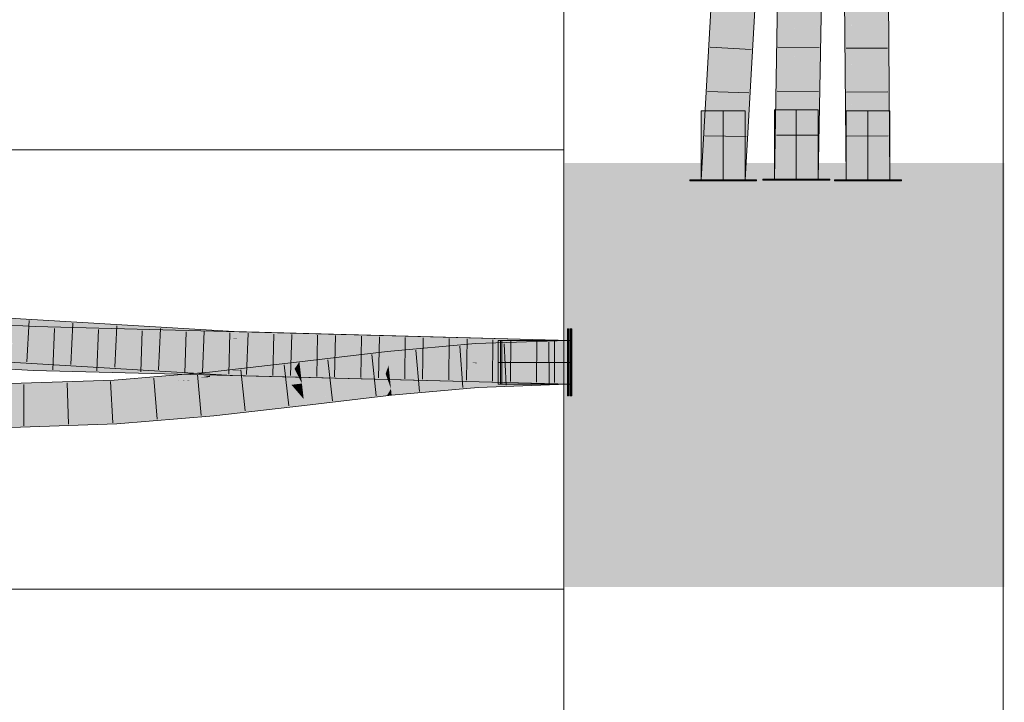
# Model space of a CAD drawing. Extents: x -620 to 300, y 62 to 1162.
# Tile 224 of 256: x 160.52 to 166.12, y 890.37 to 894.25. Entities that reach past the tile are written whole.
import ezdxf
from ezdxf.lldxf.tags import DXFTag

# ---------------------------------------------------------------- set-up
doc = ezdxf.new("R2010")
doc.units = 0
doc.layers.get('0').update_dxf_attribs({"lineweight": 13})
doc.layers.add('E_Detail_Linie_Text_Bem', color=7, linetype='Continuous', lineweight=13)
for name, color, linetype, lineweight, true_color in [('E_Leerrohr 25-A06G955E8I', 7, 'Continuous', 9, 0xff8000), ('E_Leerrohr 25-Shading', 7, 'Continuous', 9, 0xff8000), ('E_Leerrohr 32-A06G955G8I', 7, 'Continuous', 9, 0x00b300), ('E_Leerrohr 32-Shading', 7, 'Continuous', 9, 0x00b300), ('E_Leerrohr Umrandung-A06G955A8I', 7, 'Continuous', 9, 0xffffff)]:
    doc.layers.add(name, color=color, linetype=linetype, lineweight=lineweight, true_color=true_color)
tags = doc.linetypes.add('STRICHPUNKT2-A06G955F8I', pattern=[12.7, 6.35, -3.175, 0, -3.175]).pattern_tags.tags
tags[10:11] = [DXFTag(74, 4), DXFTag(75, 0), DXFTag(340, '0'), DXFTag(46, 0.0), DXFTag(50, 0.0), DXFTag(44, 0.0), DXFTag(45, 0.0)]
tags[8:9] = [DXFTag(74, 4), DXFTag(75, 0), DXFTag(340, '0'), DXFTag(46, 0.0), DXFTag(50, 0.0), DXFTag(44, 0.0), DXFTag(45, 0.0)]
tags[6:7] = [DXFTag(74, 4), DXFTag(75, 0), DXFTag(340, '0'), DXFTag(46, 0.0), DXFTag(50, 0.0), DXFTag(44, 0.0), DXFTag(45, 0.0)]
tags[4:5] = [DXFTag(74, 4), DXFTag(75, 0), DXFTag(340, '0'), DXFTag(46, 0.0), DXFTag(50, 0.0), DXFTag(44, 0.0), DXFTag(45, 0.0)]

# ---------------------------------------------------------------- blocks, each defined once
blk = doc.blocks.new('Shading-A06G94V18I', base_point=(243.3339, 864.5048))
at = {"layer": 'E_Leerrohr 25-Shading', "color": 43, "true_color": 0xd7ab7f}
for points in [[(165.2331, 895.7078), (165.2039, 895.7073), (165.2392, 893.3397), (165.2238, 893.3397)], [(165.2359, 895.7079), (165.2331, 895.7078), (165.2434, 893.3397), (165.2392, 893.3397)], [(165.2434, 893.3397), (165.2455, 893.3397), (165.2359, 895.6989), (165.2384, 895.525)], [(165.4173, 895.7108), (165.4372, 893.3397), (165.4398, 895.7111), (165.4738, 893.3397)], [(165.4738, 893.3397), (165.4539, 895.7113), (165.4398, 895.7111)], [(165.2384, 895.525), (165.2455, 893.3397), (165.2433, 895.1887), (165.253, 893.3397)], [(165.2433, 895.1887), (165.253, 893.3397), (165.2472, 894.9128), (165.2605, 893.3397)], [(163.1153, 892.4089), (162.6119, 892.3638), (162.7406, 892.3386), (162.6156, 892.3273)], [(163.1153, 892.4089), (162.7406, 892.3386), (163.1161, 892.3961)], [(162.7406, 892.3386), (163.1176, 892.3723), (163.1161, 892.3961)], [(163.6385, 892.4269), (163.1153, 892.4089), (163.1161, 892.3961)], [(163.6385, 892.4269), (163.1161, 892.3961), (163.6385, 892.3903), (163.1176, 892.3723)], [(162.1126, 892.3053), (162.1168, 892.2689), (162.6119, 892.3638), (162.6156, 892.3273)], [(161.6974, 892.2436), (162.0854, 892.2653), (161.6008, 892.2468), (162.1126, 892.3053)], [(162.1126, 892.3053), (162.0854, 892.2653), (162.1168, 892.2689)], [(161.5512, 892.2149), (161.6028, 892.2264), (161.0603, 892.1815), (161.0596, 892.1941)], [(161.487, 892.2195), (161.4447, 892.2336), (161.2421, 892.2166)], [(161.4447, 892.2336), (161.6016, 892.2382), (161.52, 892.2399), (161.6014, 892.241)], [(161.487, 892.2195), (161.6028, 892.2264), (161.4447, 892.2336), (161.6016, 892.2382)], [(161.6014, 892.241), (161.6008, 892.2468), (161.52, 892.2399)], [(161.6036, 892.2184), (161.6028, 892.2264), (161.5512, 892.2149)], [(161.6974, 892.2436), (161.6008, 892.2468), (161.6014, 892.241)], [(161.6016, 892.2382), (161.6974, 892.2436), (161.6014, 892.241)], [(161.6016, 892.2382), (161.6028, 892.2264), (161.9276, 892.2526)], [(161.6974, 892.2436), (161.6016, 892.2382), (161.765, 892.2454)], [(162.0032, 892.2559), (161.9276, 892.2526), (161.6036, 892.2184), (161.6028, 892.2264)], [(161.6036, 892.2184), (161.6044, 892.2103), (162.0032, 892.2559)], [(161.941, 892.2537), (162.0854, 892.2653), (161.7321, 892.2445), (161.6974, 892.2436)], [(161.765, 892.2454), (161.9276, 892.2526), (161.7321, 892.2445), (161.941, 892.2537)], [(162.0032, 892.2559), (162.0854, 892.2653), (161.9276, 892.2526)], [(161.0603, 892.1815), (161.0596, 892.1941), (160.4706, 892.1668), (160.4707, 892.1801)], [(161.0607, 892.175), (161.0603, 892.1815), (160.4706, 892.161), (160.4706, 892.1668)], [(161.0607, 892.175), (160.4706, 892.161), (161.061, 892.1686), (160.4706, 892.1589)], [(161.061, 892.1686), (160.4706, 892.1589), (161.0613, 892.1646), (160.4706, 892.1509)], [(161.0592, 892.2012), (160.4707, 892.1814), (161.0596, 892.1941), (160.4707, 892.1801)], [(161.2421, 892.2166), (161.0592, 892.2012), (161.487, 892.2195), (161.0596, 892.1941)], [(161.0607, 892.175), (161.5512, 892.2149), (161.0603, 892.1815)], [(161.0607, 892.175), (161.4237, 892.1967), (161.5512, 892.2149), (161.4932, 892.202)], [(161.4237, 892.1967), (161.0607, 892.175), (161.061, 892.1686)], [(161.4856, 892.2003), (161.4237, 892.1967), (161.0613, 892.1646), (161.061, 892.1686)], [(161.4237, 892.1967), (161.4856, 892.2003), (161.4932, 892.202)], [(161.4856, 892.2003), (161.6044, 892.2103), (161.4932, 892.202), (161.6044, 892.2106)], [(161.6044, 892.2106), (161.6036, 892.2184), (161.4932, 892.202), (161.5512, 892.2149)], [(163.1284, 892.1959), (162.6338, 892.1515), (163.1286, 892.1927), (162.6373, 892.1173)], [(163.0447, 892.1799), (162.6373, 892.1173), (163.1307, 892.1594), (162.6376, 892.1151)], [(163.1286, 892.1927), (163.0447, 892.1799), (163.1288, 892.1895)], [(163.0447, 892.1799), (163.1307, 892.1594), (163.1288, 892.1895)], [(163.2566, 892.2003), (163.1284, 892.1959), (163.1286, 892.1927)], [(163.6367, 892.2134), (163.6385, 892.2136), (163.1286, 892.1927), (163.2566, 892.2003)], [(163.1288, 892.1895), (163.2533, 892.1953), (163.1286, 892.1927), (163.1435, 892.1934)], [(163.1307, 892.1594), (163.6367, 892.2134), (163.1288, 892.1895)], [(163.6385, 892.2136), (163.1307, 892.1594), (163.6385, 892.1769)], [(163.2533, 892.1953), (163.6367, 892.2134), (163.1435, 892.1934)], [(160.4706, 892.1509), (160.4705, 892.1448), (161.0613, 892.1646)], [(162.6338, 892.1515), (162.1371, 892.0933), (162.6106, 892.1119), (162.1413, 892.0569)], [(162.6338, 892.1515), (162.6106, 892.1119), (162.6373, 892.1173)], [(162.6106, 892.1119), (162.6376, 892.1151), (162.6373, 892.1173)], [(161.6218, 892.0344), (161.6254, 891.998), (162.1371, 892.0933), (162.1413, 892.0569)], [(161.0715, 891.9882), (161.0736, 891.9516), (161.6218, 892.0344), (161.6254, 891.998)], [(160.6599, 891.9744), (160.4697, 891.968), (160.6625, 891.9379), (160.4696, 891.9314)], [(161.0715, 891.9882), (160.6599, 891.9744), (161.0736, 891.9516), (160.6625, 891.9379)]]:
    blk.add_solid(points, dxfattribs=at)
at = {"layer": 'E_Leerrohr 25-Shading', "color": 31, "true_color": 0xfabd7f}
for points in [[(165.2605, 893.3397), (165.3488, 893.3397), (165.2406, 895.7079), (165.3289, 895.7094)], [(165.3456, 894.6713), (165.3289, 895.7094), (165.3488, 893.3397)], [(165.3596, 895.1452), (165.4003, 893.3397), (165.4173, 895.7108), (165.4372, 893.3397)], [(165.3849, 893.3397), (165.344, 895.2982), (165.3669, 893.3397), (165.3456, 894.6713)], [(165.4003, 893.3397), (165.3596, 895.1452), (165.3849, 893.3397), (165.3586, 894.9788)], [(165.3849, 893.3397), (165.3586, 894.9788), (165.3568, 894.6846)], [(165.3669, 893.3397), (165.3456, 894.6713), (165.3488, 893.3397)], [(162.6156, 892.3273), (163.1211, 892.3146), (162.7406, 892.3386)], [(163.1211, 892.3146), (163.1176, 892.3723), (162.7406, 892.3386)], [(163.6385, 892.3019), (163.6385, 892.3903), (163.1211, 892.3146), (163.1176, 892.3723)], [(162.6156, 892.3273), (162.1168, 892.2689), (162.6201, 892.2836), (162.1171, 892.2664)], [(162.5937, 892.2827), (162.1171, 892.2664), (162.1177, 892.261)], [(162.6034, 892.2369), (162.6201, 892.2836), (162.1177, 892.261), (162.5937, 892.2827)], [(162.6201, 892.2836), (162.6034, 892.2369), (162.6247, 892.2394)], [(163.0878, 892.2988), (162.6156, 892.3273), (162.6201, 892.2839)], [(162.6156, 892.3273), (163.0878, 892.2988), (163.1211, 892.3146), (163.122, 892.2999)], [(162.6201, 892.2836), (163.1222, 892.2967), (162.6201, 892.2839), (163.0878, 892.2988)], [(162.6201, 892.2836), (162.6247, 892.2394), (163.1222, 892.2967), (163.123, 892.2841)], [(163.123, 892.2841), (162.6247, 892.2394), (163.128, 892.2035), (162.6252, 892.2352)], [(163.0878, 892.2988), (163.1222, 892.2967), (163.122, 892.2999)], [(163.6385, 892.3019), (163.1211, 892.3146), (163.1222, 892.2967)], [(163.1222, 892.2967), (163.123, 892.2841), (163.6385, 892.3019)], [(163.6385, 892.3019), (163.123, 892.2841), (163.2566, 892.2003), (163.128, 892.2035)], [(163.6385, 892.3019), (163.2566, 892.2003), (163.6385, 892.2136)], [(161.6051, 892.2032), (162.0032, 892.2559), (161.6044, 892.2103)], [(161.6051, 892.2032), (162.1078, 892.22), (162.0032, 892.2559), (162.0882, 892.2597)], [(162.0882, 892.2597), (162.0854, 892.2653), (162.0032, 892.2559)], [(162.1168, 892.2689), (162.0854, 892.2653), (162.1171, 892.2664)], [(162.1177, 892.261), (162.1171, 892.2664), (162.0882, 892.2597), (162.0854, 892.2653)], [(162.1224, 892.2205), (162.1177, 892.261), (162.1078, 892.22), (162.0882, 892.2597)], [(162.6034, 892.2369), (162.1177, 892.261), (162.1224, 892.2205)], [(162.1224, 892.2205), (162.127, 892.1811), (162.6034, 892.2369)], [(162.6222, 892.1841), (162.6034, 892.2369), (162.1276, 892.1754), (162.127, 892.1811)], [(162.6247, 892.2394), (162.6034, 892.2369), (162.6252, 892.2352)], [(162.6252, 892.2352), (162.6034, 892.2369), (162.6304, 892.1843), (162.6222, 892.1841)], [(163.128, 892.2035), (162.6252, 892.2352), (163.1284, 892.1959), (162.6304, 892.1843)], [(161.4856, 892.2003), (161.0613, 892.1646), (161.6131, 892.1224), (161.0664, 892.0764)], [(161.6044, 892.2103), (161.4856, 892.2003), (161.6051, 892.2032)], [(161.4856, 892.2003), (161.6131, 892.1224), (161.6051, 892.2032)], [(162.127, 892.1811), (162.1078, 892.22), (161.6131, 892.1224), (161.6051, 892.2032)], [(162.1239, 892.1086), (162.0674, 892.1743), (161.6187, 892.0659), (161.6131, 892.1224)], [(162.127, 892.1811), (162.0674, 892.1743), (162.1276, 892.1754)], [(162.1276, 892.1754), (162.0674, 892.1743), (162.1353, 892.1096), (162.1239, 892.1086)], [(162.1078, 892.22), (162.127, 892.1811), (162.1224, 892.2205)], [(162.6334, 892.1515), (162.6338, 892.1515), (162.1276, 892.1754), (162.6222, 892.1841)], [(162.6334, 892.1515), (162.1276, 892.1754), (162.1353, 892.1096)], [(162.6222, 892.1841), (162.6338, 892.1515), (162.6304, 892.1843)], [(162.6304, 892.1843), (162.6338, 892.1515), (163.1284, 892.1959)], [(163.128, 892.2035), (163.1284, 892.1959), (163.2566, 892.2003)], [(160.4705, 892.1448), (160.4701, 892.0564), (161.0613, 892.1646), (161.0664, 892.0764)], [(161.6131, 892.1224), (161.0664, 892.0764), (161.6131, 892.1216), (161.0669, 892.0667)], [(161.6131, 892.1216), (161.0669, 892.0667), (161.6187, 892.0659), (161.0698, 892.0159)], [(162.1371, 892.0933), (162.6334, 892.1515), (162.1353, 892.1096)], [(161.0669, 892.0667), (160.47, 892.0218), (160.6599, 891.9744), (160.4697, 891.968)], [(161.0669, 892.0667), (161.0664, 892.0764), (160.47, 892.0218), (160.4701, 892.0413)], [(161.0664, 892.0764), (160.4701, 892.0564), (160.4701, 892.0413)], [(161.0669, 892.0667), (160.6599, 891.9744), (161.0698, 892.0159)], [(161.0698, 892.0159), (161.0715, 891.9882), (161.6187, 892.0659), (161.6218, 892.0344)], [(162.1371, 892.0933), (162.1239, 892.1086), (161.6218, 892.0344), (161.6187, 892.0659)], [(162.1239, 892.1086), (162.1371, 892.0933), (162.1353, 892.1096)], [(160.6599, 891.9744), (161.0715, 891.9882), (161.0698, 892.0159)]]:
    blk.add_solid(points, dxfattribs=at)
at = {"layer": 'E_Leerrohr 25-Shading', "color": 31, "true_color": 0xecb67f}
for points in [[(164.9409, 893.738), (164.8159, 893.738), (164.9409, 893.3441), (164.8159, 893.3441)], [(164.9998, 893.738), (164.9409, 893.738), (165.0014, 893.3441), (164.9409, 893.3441)], [(165.0014, 893.3441), (165.0554, 893.3441), (164.9998, 893.738), (165.0524, 893.738)], [(165.0554, 893.3441), (165.0659, 893.3441), (165.0524, 893.738), (165.0659, 893.738)], [(164.5242, 893.7337), (164.3992, 893.7337), (164.5242, 893.3397), (164.3992, 893.3397)], [(164.6492, 893.7337), (164.5242, 893.7337), (164.6492, 893.3397), (164.5242, 893.3397)], [(165.2864, 893.7337), (165.2238, 893.7337), (165.2761, 893.3397), (165.2238, 893.3397)], [(165.2979, 893.3397), (165.3071, 893.7337), (165.2761, 893.3397), (165.2864, 893.7337)], [(165.2979, 893.3397), (165.3233, 893.3397), (165.3071, 893.7337), (165.3299, 893.7337)], [(165.3233, 893.3397), (165.3488, 893.3397), (165.3299, 893.7337), (165.3488, 893.7337)], [(165.3594, 893.3397), (165.3567, 893.7337), (165.3488, 893.3397), (165.3512, 893.7337)], [(165.3512, 893.7337), (165.3488, 893.7337), (165.3488, 893.3397)], [(165.37, 893.3397), (165.3661, 893.7337), (165.3594, 893.3397), (165.3567, 893.7337)], [(165.37, 893.3397), (165.379, 893.3397), (165.3661, 893.7337), (165.3747, 893.7337)], [(165.379, 893.3397), (165.4738, 893.3397), (165.3747, 893.7337), (165.4738, 893.7337)], [(164.4133, 893.3397), (164.3342, 893.3397), (164.4135, 893.3337), (164.3342, 893.3337)], [(164.4658, 893.3337), (164.4656, 893.3397), (164.4135, 893.3337), (164.4133, 893.3397)], [(164.5242, 893.3337), (164.5242, 893.3397), (164.4658, 893.3337), (164.4656, 893.3397)], [(164.5485, 893.3397), (164.5242, 893.3397), (164.5484, 893.3337), (164.5242, 893.3337)], [(164.5484, 893.3337), (164.5567, 893.3337), (164.5485, 893.3397), (164.5567, 893.3397)], [(164.5567, 893.3337), (164.7142, 893.3337), (164.5567, 893.3397), (164.7142, 893.3397)], [(164.9409, 893.3441), (164.7509, 893.3441), (164.9409, 893.3381), (164.7509, 893.3381)], [(164.9734, 893.3441), (164.9409, 893.3441), (164.9734, 893.3381), (164.9409, 893.3381)], [(165.0474, 893.3381), (165.0473, 893.3441), (164.9734, 893.3381), (164.9734, 893.3441)], [(165.0474, 893.3381), (165.1014, 893.3381), (165.0473, 893.3441), (165.1013, 893.3441)], [(165.1013, 893.3441), (165.1014, 893.3381), (165.1274, 893.3441), (165.1275, 893.3381)], [(165.1275, 893.3381), (165.1309, 893.3381), (165.1274, 893.3441), (165.1309, 893.3441)], [(165.1652, 893.3397), (165.1588, 893.3397), (165.1651, 893.3337), (165.1588, 893.3337)], [(165.1651, 893.3337), (165.1797, 893.3337), (165.1652, 893.3397), (165.1798, 893.3397)], [(165.1797, 893.3337), (165.1868, 893.3337), (165.1798, 893.3397), (165.1869, 893.3397)], [(165.1868, 893.3337), (165.2123, 893.3337), (165.1869, 893.3397), (165.2124, 893.3397)], [(165.2124, 893.3397), (165.2123, 893.3337), (165.2379, 893.3397), (165.2379, 893.3337)], [(165.2379, 893.3337), (165.2498, 893.3337), (165.2379, 893.3397), (165.2499, 893.3397)], [(165.3488, 893.3337), (165.3488, 893.3397), (165.2498, 893.3337), (165.2499, 893.3397)], [(165.3898, 893.3397), (165.3488, 893.3397), (165.3899, 893.3337), (165.3488, 893.3337)], [(165.3898, 893.3397), (165.3899, 893.3337), (165.4054, 893.3397), (165.4054, 893.3337)], [(165.4054, 893.3337), (165.416, 893.3337), (165.4054, 893.3397), (165.4159, 893.3397)], [(165.4159, 893.3397), (165.416, 893.3337), (165.425, 893.3397), (165.425, 893.3337)], [(165.425, 893.3337), (165.5388, 893.3337), (165.425, 893.3397), (165.5388, 893.3397)], [(163.6445, 892.4919), (163.6385, 892.4919), (163.6445, 892.3344), (163.6385, 892.3344)], [(163.658, 892.4919), (163.652, 892.4919), (163.658, 892.3344), (163.652, 892.3344)], [(163.664, 892.4919), (163.658, 892.4919), (163.664, 892.3344), (163.658, 892.3344)], [(163.2445, 892.4269), (163.2445, 892.3019), (163.6385, 892.4269), (163.6385, 892.3019)], [(163.258, 892.4269), (163.258, 892.3019), (163.652, 892.4269), (163.652, 892.3019)], [(163.264, 892.4269), (163.264, 892.3019), (163.658, 892.4269), (163.658, 892.3019)], [(163.2445, 892.3019), (163.2445, 892.1769), (163.6385, 892.3019), (163.6385, 892.1769)], [(163.258, 892.3019), (163.258, 892.1769), (163.652, 892.3019), (163.652, 892.1769)], [(163.264, 892.3019), (163.264, 892.1769), (163.658, 892.3019), (163.658, 892.1769)], [(163.6385, 892.3344), (163.6385, 892.3019), (163.6445, 892.3344), (163.6445, 892.3019)], [(163.6445, 892.3019), (163.6385, 892.3019), (163.6445, 892.256), (163.6385, 892.256)], [(163.652, 892.3344), (163.652, 892.3019), (163.658, 892.3344), (163.658, 892.3019)], [(163.658, 892.3019), (163.652, 892.3019), (163.658, 892.2562), (163.652, 892.2561)], [(163.658, 892.3344), (163.658, 892.3019), (163.664, 892.3344), (163.664, 892.3019)], [(163.664, 892.3019), (163.658, 892.3019), (163.664, 892.2562), (163.658, 892.2562)], [(163.6385, 892.256), (163.6385, 892.1119), (163.6445, 892.256), (163.6445, 892.1119)], [(163.652, 892.2561), (163.652, 892.1119), (163.658, 892.2562), (163.658, 892.1119)], [(163.658, 892.2562), (163.658, 892.1119), (163.664, 892.2562), (163.664, 892.1119)]]:
    blk.add_solid(points, dxfattribs=at)
at = {"layer": 'E_Leerrohr 32-Shading', "color": 83, "true_color": 0x7fbd7f}
for points in [[(164.8803, 894.9751), (164.8521, 894.5861), (164.8525, 893.3441), (164.8159, 893.3441)], [(165.0587, 894.6732), (165.0641, 893.669), (165.0758, 894.9698), (165.0645, 893.6993)], [(165.0659, 893.3441), (165.0782, 894.9697), (165.0641, 893.669)], [(165.0659, 893.3441), (165.0838, 894.3953), (165.0782, 894.9697), (165.0894, 894.9694)], [(164.4864, 894.8524), (164.3992, 893.3397), (164.5229, 894.8488), (164.4876, 894.2374)], [(164.6987, 894.8311), (164.6258, 893.5686), (164.7352, 894.8274), (164.7142, 894.4646)], [(165.0336, 893.3441), (165.0641, 893.669), (165.0441, 894.1724), (165.0587, 894.6732)], [(165.0441, 894.1724), (165.0577, 894.6407), (165.0459, 894.3167), (165.0514, 894.641)], [(165.0729, 894.6403), (165.0645, 893.6993), (165.0746, 894.6403)], [(164.8159, 893.3441), (164.8521, 894.5861), (164.8316, 894.265), (164.8344, 894.343)], [(164.6258, 893.5686), (164.6126, 893.3397), (164.7142, 894.4646), (164.6492, 893.3397)], [(165.0441, 894.1724), (165.0459, 894.3167), (165.0425, 894.119)], [(164.3992, 893.3397), (164.4358, 893.3397), (164.4876, 894.2374)], [(165.0336, 893.3441), (165.0441, 894.1724), (165.0293, 893.3441), (165.0425, 894.119)], [(165.0641, 893.669), (165.0336, 893.3441), (165.0606, 893.3441)], [(165.0659, 893.3441), (165.0641, 893.669), (165.0606, 893.3441)], [(161.7404, 892.4406), (161.4935, 892.4919), (160.4379, 892.5181), (160.231, 892.5671)], [(160.6075, 892.4685), (160.6091, 892.5051), (160.4282, 892.4792), (160.2214, 892.5284)], [(162.5043, 892.4315), (161.1213, 892.4919), (160.6075, 892.4685), (160.6091, 892.5051)], [(162.5043, 892.4315), (160.6075, 892.4685), (162.5704, 892.4182)], [(163.658, 892.3903), (163.658, 892.4269), (162.0293, 892.4522), (161.1213, 892.4919)], [(161.7419, 892.4772), (161.4935, 892.4919), (161.7415, 892.4667)], [(161.4935, 892.4919), (161.7404, 892.4406), (161.7415, 892.4667)], [(162.5016, 892.4326), (161.7415, 892.4667), (162.5705, 892.4188), (161.7404, 892.4406)], [(163.2221, 892.4069), (163.652, 892.4269), (161.7415, 892.4667), (161.7419, 892.4772)], [(163.2221, 892.4069), (161.7415, 892.4667), (162.1071, 892.4503)], [(163.658, 892.3903), (162.0293, 892.4522), (163.6465, 892.3906)], [(162.0293, 892.4522), (163.1419, 892.4036), (163.6465, 892.3906)], [(163.149, 892.4036), (163.2221, 892.4069), (162.1071, 892.4503)], [(160.6, 892.2909), (157.7454, 892.4269), (158.03, 892.4098)], [(160.6, 892.2909), (160.6, 892.2919), (157.7454, 892.4269), (159.8241, 892.3386)], [(158.03, 892.4098), (159.8949, 892.2976), (160.6, 892.2909), (160.5991, 892.2707)], [(163.149, 892.4036), (162.5016, 892.4326), (162.5705, 892.4188)], [(163.1419, 892.4036), (162.5043, 892.4315), (162.5704, 892.4182)], [(163.2221, 892.4069), (163.149, 892.4036), (163.644, 892.3906)], [(163.652, 892.3903), (163.652, 892.4269), (163.644, 892.3906), (163.2221, 892.4069)], [(159.897, 892.3365), (161.7328, 892.264), (159.8982, 892.3566), (161.09, 892.3022)], [(161.7327, 892.2617), (161.7328, 892.264), (160.1563, 892.321), (159.897, 892.3365)], [(161.09, 892.3022), (160.479, 892.3386), (159.8982, 892.3566), (159.8986, 892.363)], [(159.8949, 892.2976), (160.5985, 892.2553), (160.5991, 892.2707)], [(160.1563, 892.321), (160.5357, 892.2985), (161.7327, 892.2617), (161.7326, 892.2581)], [(160.5357, 892.2985), (161.7313, 892.2274), (161.7326, 892.2581)], [(161.3104, 892.2644), (160.6, 892.2909), (160.5991, 892.2707)], [(160.7097, 892.2891), (160.6, 892.2919), (160.6, 892.2909)], [(160.6, 892.2909), (161.6363, 892.2653), (160.7097, 892.2891)], [(160.6, 892.2909), (161.3104, 892.2644), (161.6363, 892.2653), (161.744, 892.2606)], [(160.5988, 892.2626), (160.5985, 892.2553), (161.4708, 892.2584), (163.658, 892.1769)], [(160.5991, 892.2707), (160.5988, 892.2626), (161.3104, 892.2644), (161.4708, 892.2584)], [(161.744, 892.2606), (161.3104, 892.2644), (161.8336, 892.2567), (161.4708, 892.2584)], [(161.4708, 892.2584), (163.658, 892.1769), (161.8336, 892.2567)], [(161.86, 892.2596), (161.6363, 892.2653), (161.744, 892.2606)], [(161.7325, 892.2561), (161.7313, 892.2274), (161.8562, 892.2574), (163.652, 892.1769)], [(161.7326, 892.2581), (161.7325, 892.2561), (161.7875, 892.2578)], [(161.7325, 892.2561), (161.8562, 892.2574), (161.7875, 892.2578)], [(161.8562, 892.2574), (161.7706, 892.2613), (161.7326, 892.2581), (161.7327, 892.2617)], [(161.7706, 892.2613), (161.7328, 892.263), (161.7327, 892.2617)], [(161.8689, 892.2604), (161.7328, 892.264), (161.7706, 892.2613), (161.7328, 892.263)], [(161.744, 892.2606), (161.8336, 892.2567), (161.86, 892.2596), (162.0055, 892.2559)], [(161.7706, 892.2613), (161.8562, 892.2574), (161.8689, 892.2604), (162.012, 892.2567)], [(161.8336, 892.2567), (163.658, 892.1769), (162.0055, 892.2559), (163.658, 892.2136)], [(161.8562, 892.2574), (163.652, 892.1769), (162.012, 892.2567), (163.652, 892.2136)]]:
    blk.add_solid(points, dxfattribs=at)
at = {"layer": 'E_Leerrohr 32-Shading', "color": 83, "true_color": 0x7fd57f}
for points in [[(164.8803, 894.9751), (164.8525, 893.3441), (164.9212, 894.974), (164.9409, 893.3441)], [(164.995, 893.3441), (165.0102, 894.6202), (164.9631, 894.6445), (164.971, 894.953)], [(164.5497, 894.8461), (164.5229, 894.8488), (164.5242, 893.3397), (164.4876, 894.2374)], [(164.5242, 893.3397), (164.5892, 894.4658), (164.5497, 894.8461), (164.5956, 894.8414)], [(164.6108, 894.8399), (164.5892, 894.4658), (164.6987, 894.8311), (164.6258, 893.5686)], [(164.9252, 894.6456), (164.9409, 893.3441), (164.9474, 894.645)], [(164.9474, 894.645), (164.9409, 893.3441), (164.9631, 894.6445)], [(164.995, 893.3441), (164.9631, 894.6445), (164.9409, 893.3441)], [(165.0293, 893.3441), (165.0395, 894.3712), (164.995, 893.3441), (165.0102, 894.6202)], [(164.5892, 894.4658), (164.5242, 893.3397), (164.6258, 893.5686), (164.6126, 893.3397)], [(165.0395, 894.3712), (165.0293, 893.3441), (165.0425, 894.119)], [(165.0459, 894.3167), (165.0395, 894.3712), (165.0425, 894.119)], [(164.4876, 894.2374), (164.4358, 893.3397), (164.5242, 893.3397)], [(160.4719, 892.3731), (160.6038, 892.3802), (157.697, 892.4666), (157.7024, 892.5547)], [(160.4742, 892.4683), (161.7404, 892.4406), (160.4379, 892.5181)], [(160.6038, 892.3802), (160.6075, 892.4685), (160.4959, 892.3867), (160.4282, 892.4792)], [(160.5056, 892.4255), (161.4901, 892.3669), (160.4742, 892.4683), (161.6033, 892.4003)], [(160.4742, 892.4683), (160.6071, 892.4603), (161.7404, 892.4406), (161.736, 892.4393)], [(161.1205, 892.3669), (161.9045, 892.3812), (160.6038, 892.3802), (160.6075, 892.4685)], [(160.6071, 892.4603), (161.6033, 892.4003), (161.736, 892.4393)], [(160.6075, 892.4685), (161.9045, 892.3812), (162.5704, 892.4182), (162.5914, 892.3936)], [(159.9004, 892.3946), (160.479, 892.3386), (161.3289, 892.3698), (161.7366, 892.3523)], [(160.4794, 892.4062), (160.4507, 892.385), (161.3293, 892.3698)], [(160.5056, 892.4255), (160.4794, 892.4062), (161.4901, 892.3669), (161.3293, 892.3698)], [(163.658, 892.3903), (163.1419, 892.4036), (163.658, 892.3019), (161.1205, 892.3669)], [(161.7377, 892.3773), (161.7383, 892.3921), (161.4901, 892.3669), (161.6033, 892.4003)], [(161.6033, 892.4003), (161.7383, 892.3921), (161.736, 892.4393), (161.7403, 892.4392)], [(161.7403, 892.4392), (161.7404, 892.4406), (161.736, 892.4393)], [(163.652, 892.3903), (163.149, 892.4036), (161.7366, 892.3523), (161.7377, 892.3773)], [(161.7377, 892.3773), (161.9104, 892.3806), (161.7383, 892.3921)], [(161.7403, 892.4392), (161.7383, 892.3921), (162.5585, 892.4184)], [(161.7383, 892.3921), (161.9104, 892.3806), (162.5705, 892.4188), (162.5923, 892.3932)], [(161.7404, 892.4406), (161.7403, 892.4392), (161.7734, 892.4384)], [(162.5705, 892.4188), (161.7404, 892.4406), (162.5585, 892.4184), (161.7734, 892.4384)], [(162.5914, 892.3936), (163.1419, 892.4036), (162.5704, 892.4182)], [(162.5923, 892.3932), (163.149, 892.4036), (162.5705, 892.4188)], [(160.6014, 892.3249), (160.6034, 892.3708), (159.8241, 892.3386), (160.4719, 892.3731)], [(159.8241, 892.3386), (160.6, 892.2919), (160.6014, 892.3249)], [(160.6034, 892.3708), (160.6038, 892.3802), (160.4719, 892.3731)], [(161.7366, 892.3523), (160.479, 892.3386), (161.7351, 892.3167)], [(161.7351, 892.3167), (160.479, 892.3386), (161.7341, 892.2942), (161.09, 892.3022)], [(160.6014, 892.3249), (163.658, 892.3019), (160.6034, 892.3708), (161.1205, 892.3669)], [(161.1205, 892.3669), (160.6038, 892.3802), (160.6034, 892.3708)], [(161.7366, 892.3523), (161.4901, 892.3669), (161.3289, 892.3698)], [(161.4901, 892.3669), (161.7366, 892.3523), (161.7377, 892.3773)], [(163.652, 892.3019), (161.7366, 892.3523), (161.7351, 892.3167)], [(163.652, 892.3903), (161.7366, 892.3523), (163.652, 892.3019)], [(160.6014, 892.3249), (160.6, 892.2919), (161.3181, 892.2918), (160.7097, 892.2891)], [(160.6014, 892.3249), (161.3181, 892.2918), (160.8485, 892.323)], [(160.7097, 892.2891), (161.6363, 892.2653), (163.6298, 892.3021), (163.658, 892.3019)], [(161.3181, 892.2918), (163.6298, 892.3021), (160.8485, 892.323)], [(161.09, 892.3022), (161.7328, 892.264), (161.7341, 892.2942)], [(162.5683, 892.2822), (161.6363, 892.2653), (161.86, 892.2596)], [(162.5163, 892.2808), (161.7329, 892.2663), (161.8689, 892.2604), (161.7328, 892.264)], [(161.7341, 892.2942), (161.7329, 892.2663), (163.6322, 892.3021), (163.652, 892.3019)], [(161.7351, 892.3167), (161.7341, 892.2942), (163.6322, 892.3021)], [(163.658, 892.2136), (163.658, 892.3019), (161.86, 892.2596), (162.5683, 892.2822)], [(163.652, 892.2136), (163.652, 892.3019), (161.8689, 892.2604), (162.5163, 892.2808)]]:
    blk.add_solid(points, dxfattribs=at)
blk = doc.blocks.new('Referenz-A06G955I8I')
at = {"layer": 'E_Detail_Linie_Text_Bem', "linetype": 'Continuous', "ltscale": 0.13}
for p, q in [((166.1186, 913.4414), (166.1186, 864.2613)), ((163.6186, 892.4613), (163.6186, 904.2613)), ((129.5186, 893.5113), (163.6186, 893.5113)), ((163.6186, 893.5113), (163.6186, 891.0113)), ((163.6186, 892.2613), (163.6186, 892.4613)), ((163.6186, 864.2613), (163.6186, 892.2613)), ((163.6186, 891.0113), (135.6186, 891.0113))]:
    blk.add_line(p, q, dxfattribs=at)
at = {"layer": 'E_Leerrohr 25-A06G955E8I', "linetype": 'Continuous', "ltscale": 0.13}
for p, q in [((165.2238, 893.3397), (165.2039, 895.7074)), ((165.4738, 893.3397), (165.4539, 895.7113)), ((165.46, 894.0902), (165.225, 894.0891)), ((165.4621, 893.8401), (165.2271, 893.8393)), ((164.8159, 893.7381), (164.8159, 893.3441)), ((164.8891, 893.7381), (164.8159, 893.7381)), ((164.9927, 893.7381), (164.8891, 893.7381)), ((165.0659, 893.7381), (164.9927, 893.7381)), ((165.0659, 893.3441), (165.0659, 893.7381)), ((164.3992, 893.7337), (164.3992, 893.3397)), ((164.4724, 893.7337), (164.3992, 893.7337)), ((164.576, 893.7337), (164.4724, 893.7337)), ((164.6492, 893.7337), (164.576, 893.7337)), ((164.6492, 893.3397), (164.6492, 893.7337)), ((165.2238, 893.7337), (165.2238, 893.3397)), ((165.2971, 893.7337), (165.2238, 893.7337)), ((165.4006, 893.7337), (165.2971, 893.7337)), ((165.4738, 893.7337), (165.4006, 893.7337)), ((165.4738, 893.3397), (165.4738, 893.7337)), ((165.4642, 893.5899), (165.2292, 893.5895)), ((164.3342, 893.3397), (164.3342, 893.3337)), ((164.4455, 893.3397), (164.3342, 893.3397)), ((164.4455, 893.3337), (164.3342, 893.3337)), ((164.4724, 893.3397), (164.3992, 893.3397)), ((164.6029, 893.3397), (164.4455, 893.3397)), ((164.6029, 893.3337), (164.4455, 893.3337)), ((164.576, 893.3397), (164.4724, 893.3397)), ((164.6492, 893.3397), (164.576, 893.3397)), ((164.7142, 893.3397), (164.6029, 893.3397)), ((164.7142, 893.3337), (164.6029, 893.3337)), ((164.7142, 893.3337), (164.7142, 893.3397)), ((164.7509, 893.3441), (164.7509, 893.3381)), ((164.8622, 893.3441), (164.7509, 893.3441)), ((164.8622, 893.3381), (164.7509, 893.3381)), ((164.8891, 893.3441), (164.8159, 893.3441)), ((165.0196, 893.3441), (164.8622, 893.3441)), ((165.0196, 893.3381), (164.8622, 893.3381)), ((164.9927, 893.3441), (164.8891, 893.3441)), ((165.0659, 893.3441), (164.9927, 893.3441)), ((165.1309, 893.3441), (165.0196, 893.3441)), ((165.1309, 893.3381), (165.0196, 893.3381)), ((165.1309, 893.3381), (165.1309, 893.3441)), ((165.1588, 893.3397), (165.1588, 893.3337)), ((165.2701, 893.3397), (165.1588, 893.3397)), ((165.2701, 893.3337), (165.1588, 893.3337)), ((165.2971, 893.3397), (165.2238, 893.3397)), ((165.4738, 893.3397), (165.2238, 893.3397)), ((165.4275, 893.3397), (165.2701, 893.3397)), ((165.4275, 893.3337), (165.2701, 893.3337)), ((165.4006, 893.3397), (165.2971, 893.3397)), ((165.4738, 893.3397), (165.4006, 893.3397)), ((165.5388, 893.3397), (165.4275, 893.3397)), ((165.5388, 893.3337), (165.4275, 893.3337)), ((165.5388, 893.3337), (165.5388, 893.3397)), ((163.6445, 892.4919), (163.6385, 892.4919)), ((163.6385, 892.4919), (163.6385, 892.3806)), ((163.6445, 892.4919), (163.6445, 892.3806)), ((163.658, 892.4919), (163.652, 892.4919)), ((163.652, 892.4919), (163.652, 892.3806)), ((163.658, 892.4919), (163.658, 892.3806)), ((163.664, 892.4919), (163.658, 892.4919)), ((163.658, 892.4919), (163.658, 892.3806)), ((163.664, 892.4919), (163.664, 892.3806)), ((162.6119, 892.3638), (163.1153, 892.4089)), ((163.0422, 892.1589), (163.026, 892.3934)), ((163.1153, 892.4089), (163.6385, 892.4269)), ((163.6385, 892.4269), (163.2445, 892.4269)), ((163.2445, 892.4269), (163.2445, 892.3537)), ((163.652, 892.4269), (163.258, 892.4269)), ((163.258, 892.4269), (163.258, 892.3537)), ((163.658, 892.4269), (163.264, 892.4269)), ((163.264, 892.4269), (163.264, 892.3537)), ((163.2886, 892.1723), (163.2787, 892.4071)), ((163.535, 892.1808), (163.532, 892.4158)), ((163.6385, 892.4269), (163.6385, 892.3537)), ((163.6385, 892.1769), (163.6385, 892.4269)), ((163.652, 892.4269), (163.652, 892.3537)), ((163.658, 892.4269), (163.658, 892.3537)), ((162.1126, 892.3053), (162.6119, 892.3638)), ((162.5487, 892.1122), (162.524, 892.3459)), ((162.7956, 892.1368), (162.7746, 892.3708)), ((163.2445, 892.3537), (163.2445, 892.2502)), ((163.258, 892.3537), (163.258, 892.2502)), ((163.264, 892.3537), (163.264, 892.2502)), ((163.6385, 892.3806), (163.6385, 892.2232)), ((163.6385, 892.3537), (163.6385, 892.2502)), ((163.6445, 892.3806), (163.6445, 892.2232)), ((163.652, 892.3806), (163.652, 892.2232)), ((163.652, 892.3537), (163.652, 892.2502)), ((163.658, 892.3806), (163.658, 892.2232)), ((163.658, 892.3806), (163.658, 892.2232)), ((163.658, 892.3537), (163.658, 892.2502)), ((163.664, 892.3806), (163.664, 892.2232)), ((161.6008, 892.2468), (162.1126, 892.3053)), ((162.0529, 892.0544), (162.0265, 892.2879)), ((162.3011, 892.0832), (162.275, 892.3168)), ((161.0592, 892.2012), (161.6008, 892.2468)), ((161.5537, 891.9995), (161.5318, 892.2334)), ((161.8036, 892.0259), (161.7791, 892.2596)), ((163.2445, 892.2502), (163.2445, 892.1769)), ((163.258, 892.2502), (163.258, 892.1769)), ((163.264, 892.2502), (163.264, 892.1769)), ((163.6385, 892.2502), (163.6385, 892.1769)), ((163.652, 892.2502), (163.652, 892.1769)), ((163.658, 892.2502), (163.658, 892.1769)), ((160.4707, 892.1814), (161.0592, 892.2012)), ((160.5451, 891.9414), (160.5443, 892.1764)), ((160.798, 891.9498), (160.7911, 892.1847)), ((161.0509, 891.9583), (161.0379, 892.193)), ((161.3024, 891.9783), (161.2849, 892.2127)), ((163.1307, 892.1593), (163.6385, 892.1769)), ((163.2445, 892.1769), (163.6385, 892.1769)), ((163.258, 892.1769), (163.652, 892.1769)), ((163.264, 892.1769), (163.658, 892.1769)), ((163.6385, 892.2232), (163.6385, 892.1119)), ((163.6445, 892.2232), (163.6445, 892.1119)), ((163.652, 892.2232), (163.652, 892.1119)), ((163.658, 892.2232), (163.658, 892.1119)), ((163.658, 892.2232), (163.658, 892.1119)), ((163.664, 892.2232), (163.664, 892.1119)), ((162.1413, 892.0569), (162.6376, 892.1151)), ((162.6376, 892.1151), (163.1307, 892.1593)), ((163.6385, 892.1119), (163.6445, 892.1119)), ((163.652, 892.1119), (163.658, 892.1119)), ((163.658, 892.1119), (163.664, 892.1119)), ((161.6254, 891.998), (162.1413, 892.0569)), ((160.4696, 891.9314), (161.0736, 891.9516)), ((161.0736, 891.9516), (161.6254, 891.998))]:
    blk.add_line(p, q, dxfattribs=at)
at = {"layer": 'E_Leerrohr 25-A06G955E8I', "linetype": 'STRICHPUNKT2-A06G955F8I', "lineweight": 5, "ltscale": 0.13}
for p, q in [((164.9409, 893.3441), (164.9409, 893.7381)), ((164.5242, 893.3397), (164.5242, 893.7337)), ((165.3488, 893.3397), (165.3488, 893.7337)), ((163.6385, 892.3019), (163.2445, 892.3019)), ((163.652, 892.3019), (163.258, 892.3019)), ((163.658, 892.3019), (163.264, 892.3019))]:
    blk.add_line(p, q, dxfattribs=at)
at = {"layer": 'E_Leerrohr 32-A06G955G8I', "linetype": 'Continuous', "ltscale": 0.13}
for p, q in [((164.8159, 893.3441), (164.8437, 894.9761)), ((165.0659, 893.3441), (165.0936, 894.9693)), ((164.3992, 893.3397), (164.4864, 894.8524)), ((164.6492, 893.3397), (164.7352, 894.8274)), ((164.6848, 894.0825), (164.4501, 894.0943)), ((165.0712, 894.0925), (164.8362, 894.0954)), ((164.6705, 893.8349), (164.4356, 893.8428)), ((165.0669, 893.843), (164.8319, 893.845)), ((164.6561, 893.5873), (164.4211, 893.5912)), ((165.0627, 893.5935), (164.8277, 893.5945)), ((164.6492, 893.3397), (164.3992, 893.3397)), ((165.0659, 893.3441), (164.8159, 893.3441)), ((157.71, 892.6795), (160.6091, 892.5051)), ((159.9116, 892.5861), (161.7419, 892.4772)), ((160.5616, 892.3045), (160.574, 892.5391)), ((160.6091, 892.5051), (163.658, 892.4269)), ((160.8114, 892.2896), (160.8233, 892.5243)), ((161.0612, 892.2747), (161.0726, 892.5095)), ((160.7093, 892.2599), (160.7189, 892.4947)), ((160.9596, 892.2535), (160.9684, 892.4884)), ((161.21, 892.2471), (161.2179, 892.482)), ((161.311, 892.2599), (161.3219, 892.4946)), ((161.4603, 892.2407), (161.4675, 892.4756)), ((161.5609, 892.245), (161.5712, 892.4798)), ((161.7106, 892.2343), (161.717, 892.4692)), ((161.7419, 892.4772), (163.652, 892.4269)), ((161.8109, 892.2328), (161.8205, 892.4676)), ((161.9609, 892.2279), (161.9665, 892.4628)), ((162.0615, 892.2262), (162.0697, 892.4611)), ((162.2113, 892.2215), (162.216, 892.4564)), ((162.312, 892.2196), (162.319, 892.4545)), ((162.4616, 892.215), (162.4655, 892.45)), ((157.6947, 892.43), (160.5985, 892.2553)), ((162.5626, 892.213), (162.5683, 892.448)), ((162.7119, 892.2086), (162.715, 892.4436)), ((162.8132, 892.2064), (162.8175, 892.4414)), ((162.9622, 892.2022), (162.9645, 892.4372)), ((163.0637, 892.1999), (163.0668, 892.4348)), ((163.2126, 892.1958), (163.214, 892.4308)), ((163.3143, 892.1933), (163.3161, 892.4283)), ((163.4629, 892.1894), (163.4635, 892.4244)), ((163.5649, 892.1867), (163.5653, 892.4217)), ((163.652, 892.1769), (163.652, 892.4269)), ((163.658, 892.1769), (163.658, 892.4269)), ((159.897, 892.3365), (161.7313, 892.2274)), ((160.5985, 892.2553), (163.658, 892.1769)), ((161.7313, 892.2274), (163.652, 892.1769))]:
    blk.add_line(p, q, dxfattribs=at)
at = {"layer": 'E_Leerrohr Umrandung-A06G955A8I', "color": 1, "linetype": 'Continuous', "ltscale": 0.13, "true_color": 0xff0000}
blk.add_solid([(163.6216, 891.0247), (163.6216, 893.4359), (166.1247, 891.0247), (166.1247, 893.4359)], dxfattribs=at)

msp = doc.modelspace()

# ---------------------------------------------------------------- block references
at = {"color": 8, "lineweight": 25, "ltscale": 0.25, "true_color": 0x808080}
msp.add_blockref('Referenz-A06G955I8I', (0, 0), dxfattribs=at)
msp.add_blockref('Shading-A06G94V18I', (243.3339, 864.5048))

doc.saveas('drawing.dxf')
